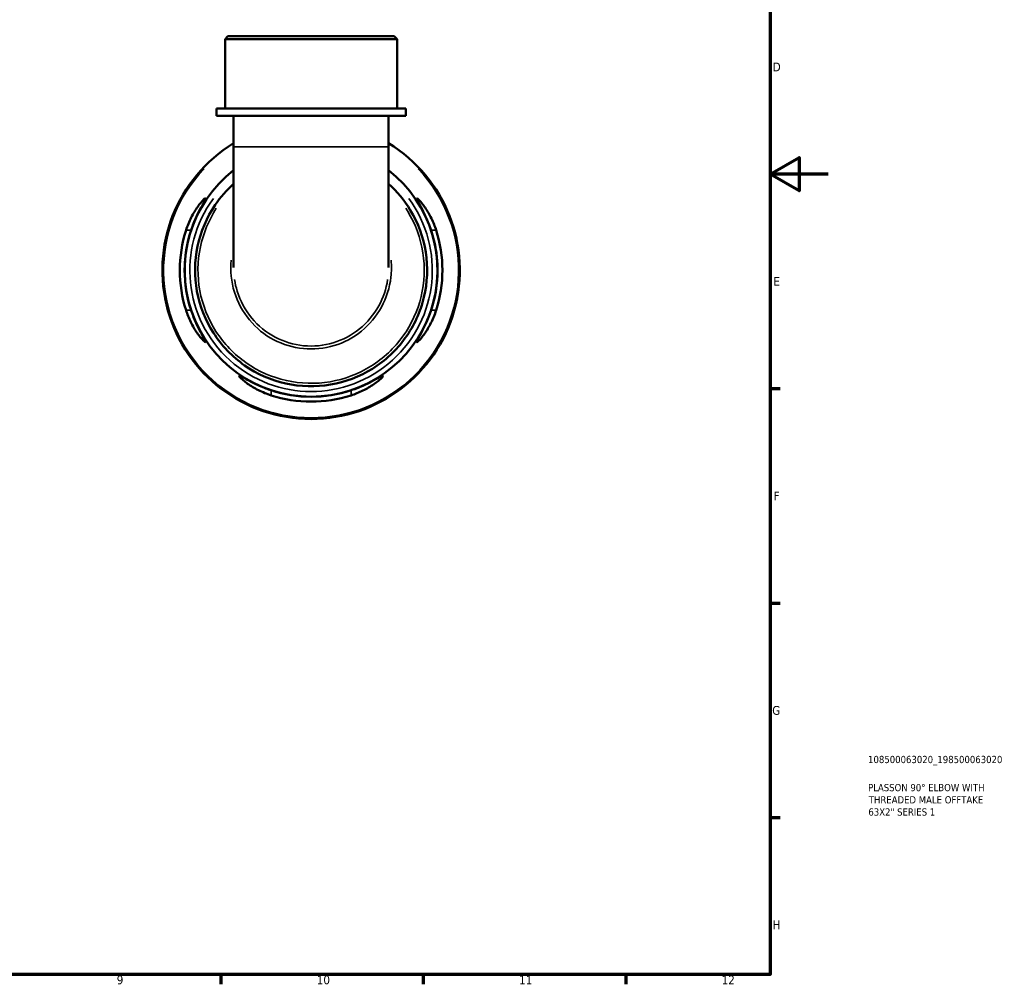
# Model space of a CAD drawing. Header units: millimetres. Extents: x 0 to 902, y -202 to 594.
# Tile 4 of 5: x 561 to 902, y 17 to 350. Entities that reach past the tile are written whole.
import ezdxf

# ---------------------------------------------------------------- set-up
doc = ezdxf.new("R2010")
doc.units = ezdxf.units.MM
for name, color, linetype, lineweight in [('Border (ANSI)', 7, 'Continuous', 70), ('Title (ISO)', 7, 'Continuous', 50), ('Visible (ANSI)', 7, 'Continuous', 50), ('Visible Narrow (ANSI)', 7, 'Continuous', 35)]:
    doc.layers.add(name, color=color, linetype=linetype, lineweight=lineweight)
doc.styles.add('Note Text (ANSI)', font='tahoma.ttf')
doc.styles.add('Note Text (ISO)', font='tahoma.ttf')

# ---------------------------------------------------------------- blocks, each defined once
blk = doc.blocks.new('Borders Default Border')
at = {"layer": 'Border (ANSI)'}
for p, q in [((821, 222.75), (824.45, 222.75)), ((821, 148.5), (824.45, 148.5)), ((821, 74.25), (824.45, 74.25)), ((630.75, 20), (630.75, 16.55)), ((700.83, 20), (700.83, 16.55)), ((770.92, 20), (770.92, 16.55))]:
    blk.add_line(p, q, dxfattribs=at)
at = {"layer": 'Border (ANSI)', "flags": 128}
for points in [[(20, 20), (20, 574), (821, 574), (821, 20), (20, 20)], [(841, 297), (821, 297), (831, 302.77), (831, 291.23), (821, 297)]]:
    blk.add_lwpolyline(points, dxfattribs=at)
at = {"layer": 'Border (ANSI)', "color": 230, "true_color": 0xff0080, "attachment_point": 7, "style": 'Note Text (ANSI)'}
for s, insert, char_height in [('D', (821.81, 332.6), 3.05), ('E', (822.05, 258.35), 3.05), ('F', (822.14, 184.1), 3.05), ('G', (821.66, 109.79), 3.05), ('H', (821.81, 35.6), 3.05), ('9', (594.7, 16.49), 3.05), ('10', (663.96, 16.49), 3.048), ('11', (734.04, 16.55), 3.048), ('12', (804.13, 16.55), 3.048)]:
    blk.add_mtext(s, dxfattribs=dict(at, insert=insert, char_height=char_height))
blk = doc.blocks.new('Title Blocks ISO')
at = {"layer": 'Title (ISO)', "color": 232, "true_color": 0xca0064, "style": 'Note Text (ISO)'}
for tag, p in [('PART_NUMBER_001', (33.84, 73.13)), ('DESCRIPTION_001', (33.84, 63.4)), ('DESCRIPTION_002', (34.09, 59.18)), ('DESCRIPTION_003', (33.95, 54.96))]:
    blk.add_attdef(tag, p, '', height=2.5, dxfattribs=at)

msp = doc.modelspace()

# ---------------------------------------------------------------- linework, layer by layer
at = {"layer": 'Visible (ANSI)'}
for p, q in [((633.222, 344.741), (632.192, 343.711)), ((633.222, 344.741), (690.776, 344.741)), ((690.776, 344.741), (691.806, 343.711)), ((691.806, 343.711), (632.192, 343.711)), ((632.192, 319.741), (632.192, 343.711)), ((691.806, 319.741), (691.806, 343.711)), ((694.787, 319.741), (629.211, 319.741)), ((629.211, 317.241), (629.211, 319.741)), ((694.787, 317.241), (629.211, 317.241)), ((635.173, 317.241), (635.173, 306.494)), ((688.825, 317.241), (688.825, 306.494)), ((694.787, 317.241), (694.787, 319.741)), ((635.173, 306.494), (635.173, 264.732)), ((688.825, 264.732), (688.825, 306.494))]:
    msp.add_line(p, q, dxfattribs=at)
for radius, start, end in [(51.5, 121.39258, 58.60742), (43.775, 127.79386, 52.20614), (45.465, 162.25088, 197.74912), (43.79, 161.54806, 198.45194), (43.79, 341.54806, 18.45194), (45.465, 342.25088, 17.74912), (43.79, 251.54806, 288.45194), (45.465, 252.25088, 287.74912)]:
    msp.add_arc((661.999, 263.741), radius, start, end, dxfattribs=at)
for points, knots in [([(635.174, 293.639), (632.76, 291.472), (630.607, 289.013), (625.85, 282.019), (623.769, 277.13), (621.618, 266.925), (621.548, 261.613), (623.432, 251.356), (625.385, 246.415), (631.022, 237.641), (634.704, 233.811), (643.25, 227.835), (648.111, 225.69), (658.285, 223.405), (663.597, 223.266), (673.877, 225.015), (678.844, 226.903), (687.69, 232.424), (691.568, 236.056), (697.657, 244.522), (699.865, 249.355), (702.283, 259.499), (702.492, 264.808), (700.878, 275.11), (699.056, 280.101), (694.308, 287.934), (691.76, 291.003), (688.825, 293.64)], [-7.122699, -7.122699, -7.122699, -7.122699, -6.8803907, -6.8803907, -6.4909492, -6.4909492, -6.1015292, -6.1015292, -5.7121134, -5.7121134, -5.3226978, -5.3226978, -4.9332819, -4.9332819, -4.5438655, -4.5438655, -4.1544486, -4.1544486, -3.7650312, -3.7650312, -3.3756135, -3.3756135, -2.9861971, -2.9861971, -2.5967905, -2.5967905, -2.3020881, -2.3020881, -2.3020881, -2.3020881]), ([(618.698, 277.601), (618.938, 278.351), (619.208, 279.091), (620.122, 281.328), (620.842, 282.735), (622.347, 285.24), (623.139, 286.331), (624.297, 287.726), (624.72, 288.165), (625.222, 288.585), (625.36, 288.657), (625.461, 288.573), (625.429, 288.426), (625.186, 287.859), (624.93, 287.381), (624.139, 285.927), (623.542, 284.837), (622.305, 282.319), (621.663, 280.879), (620.867, 278.78), (620.658, 278.193), (620.46, 277.601)], [-3.9473698, -3.9473698, -3.9473698, -3.9473698, -3.7096209, -3.7096209, -3.209367, -3.209367, -2.6844563, -2.6844563, -2.3019845, -2.3019845, -2.0253087, -2.0253087, -1.7586739, -1.7586739, -1.4150477, -1.4150477, -0.9332676, -0.9332676, -0.4404999, -0.4404999, -0.2526284, -0.2526284, -0.2526284, -0.2526284]), ([(703.538, 277.601), (703.535, 277.612), (703.531, 277.622), (703.26, 278.434), (702.97, 279.227), (702.085, 281.458), (701.452, 282.832), (700.253, 285.219), (699.685, 286.244), (698.967, 287.572), (698.746, 287.994), (698.552, 288.488), (698.54, 288.608), (698.68, 288.642), (698.842, 288.54), (699.399, 288.044), (699.85, 287.561), (701.05, 286.074), (701.849, 284.943), (703.321, 282.421), (704.002, 281.053), (704.846, 278.937), (705.085, 278.273), (705.3, 277.601)], [-3.8955408, -3.8955408, -3.8955408, -3.8955408, -3.8922757, -3.8922757, -3.6389439, -3.6389439, -3.1579725, -3.1579725, -2.6857815, -2.6857815, -2.3575836, -2.3575836, -2.0942089, -2.0942089, -1.8110368, -1.8110368, -1.4230694, -1.4230694, -0.8979734, -0.8979734, -0.4181575, -0.4181575, -0.2054532, -0.2054532, -0.2054532, -0.2054532]), ([(620.46, 249.881), (620.464, 249.871), (620.467, 249.861), (620.739, 249.048), (621.029, 248.256), (621.913, 246.024), (622.547, 244.65), (623.746, 242.263), (624.314, 241.238), (625.032, 239.911), (625.252, 239.488), (625.447, 238.994), (625.458, 238.875), (625.318, 238.841), (625.156, 238.942), (624.599, 239.439), (624.148, 239.922), (622.948, 241.408), (622.149, 242.539), (620.678, 245.062), (619.997, 246.43), (619.152, 248.545), (618.913, 249.21), (618.698, 249.881)], [-3.8955408, -3.8955408, -3.8955408, -3.8955408, -3.8922757, -3.8922757, -3.6389439, -3.6389439, -3.1579725, -3.1579725, -2.6857815, -2.6857815, -2.3575836, -2.3575836, -2.0942089, -2.0942089, -1.8110368, -1.8110368, -1.4230694, -1.4230694, -0.8979734, -0.8979734, -0.4181575, -0.4181575, -0.2054532, -0.2054532, -0.2054532, -0.2054532]), ([(705.3, 249.881), (705.06, 249.132), (704.79, 248.392), (703.877, 246.154), (703.156, 244.748), (701.651, 242.243), (700.859, 241.152), (699.701, 239.757), (699.278, 239.318), (698.776, 238.897), (698.638, 238.825), (698.537, 238.91), (698.569, 239.056), (698.812, 239.623), (699.069, 240.102), (699.859, 241.556), (700.456, 242.646), (701.693, 245.164), (702.335, 246.604), (703.131, 248.702), (703.341, 249.29), (703.538, 249.881)], [-3.9473698, -3.9473698, -3.9473698, -3.9473698, -3.7096209, -3.7096209, -3.209367, -3.209367, -2.6844563, -2.6844563, -2.3019845, -2.3019845, -2.0253087, -2.0253087, -1.7586739, -1.7586739, -1.4150477, -1.4150477, -0.9332676, -0.9332676, -0.4404999, -0.4404999, -0.2526284, -0.2526284, -0.2526284, -0.2526284]), ([(648.139, 220.44), (647.39, 220.68), (646.65, 220.95), (644.412, 221.864), (643.006, 222.584), (640.5, 224.09), (639.41, 224.881), (638.014, 226.039), (637.576, 226.462), (637.155, 226.964), (637.083, 227.102), (637.168, 227.203), (637.314, 227.171), (637.881, 226.928), (638.36, 226.672), (639.814, 225.881), (640.904, 225.284), (643.421, 224.047), (644.861, 223.405), (646.96, 222.609), (647.548, 222.4), (648.139, 222.202)], [-3.9473698, -3.9473698, -3.9473698, -3.9473698, -3.7096209, -3.7096209, -3.209367, -3.209367, -2.6844563, -2.6844563, -2.3019845, -2.3019845, -2.0253087, -2.0253087, -1.7586739, -1.7586739, -1.4150477, -1.4150477, -0.9332676, -0.9332676, -0.4404999, -0.4404999, -0.2526284, -0.2526284, -0.2526284, -0.2526284]), ([(675.859, 222.202), (675.87, 222.206), (675.88, 222.209), (676.692, 222.481), (677.484, 222.771), (679.716, 223.655), (681.09, 224.289), (683.477, 225.488), (684.502, 226.056), (685.83, 226.774), (686.252, 226.994), (686.746, 227.189), (686.866, 227.2), (686.9, 227.06), (686.798, 226.898), (686.302, 226.341), (685.818, 225.89), (684.332, 224.69), (683.201, 223.891), (680.679, 222.42), (679.311, 221.739), (677.195, 220.894), (676.531, 220.655), (675.859, 220.44)], [-3.8955408, -3.8955408, -3.8955408, -3.8955408, -3.8922757, -3.8922757, -3.6389439, -3.6389439, -3.1579725, -3.1579725, -2.6857815, -2.6857815, -2.3575836, -2.3575836, -2.0942089, -2.0942089, -1.8110368, -1.8110368, -1.4230694, -1.4230694, -0.8979734, -0.8979734, -0.4181575, -0.4181575, -0.2054532, -0.2054532, -0.2054532, -0.2054532])]:
    msp.add_open_spline(points, degree=3, knots=knots, dxfattribs=at)
at = {"layer": 'Visible Narrow (ANSI)'}
for p, q in [((635.503, 306.494), (688.495, 306.494)), ((618.786, 277.601), (620.372, 277.601)), ((703.626, 277.601), (705.212, 277.601)), ((620.372, 249.881), (618.786, 249.881)), ((705.212, 249.881), (703.626, 249.881)), ((648.139, 220.528), (648.139, 222.114)), ((675.859, 222.114), (675.859, 220.528))]:
    msp.add_line(p, q, dxfattribs=at)
for radius, start, end in [(51.074, 136.51614, 43.48386), (41.972, 143.75494, 36.24506)]:
    msp.add_arc((661.999, 263.741), radius, start, end, dxfattribs=at)
for points, knots in [([(694.816, 285.183), (695.058, 284.811), (695.294, 284.434), (698.152, 279.698), (699.921, 274.827), (701.482, 264.779), (701.273, 259.603), (698.907, 249.717), (696.751, 245.009), (690.814, 236.761), (687.034, 233.223), (678.412, 227.846), (673.573, 226.007), (663.556, 224.304), (658.381, 224.439), (648.467, 226.664), (643.73, 228.754), (635.401, 234.575), (631.811, 238.305), (626.313, 246.853), (624.407, 251.667), (622.561, 261.664), (622.623, 266.844), (624.657, 276.563), (626.539, 281.119), (629.182, 285.184)], [2.5627831, 2.5627831, 2.5627831, 2.5627831, 2.5967905, 2.5967905, 2.9861971, 2.9861971, 3.3756135, 3.3756135, 3.7650312, 3.7650312, 4.1544486, 4.1544486, 4.5438655, 4.5438655, 4.9332819, 4.9332819, 5.3226978, 5.3226978, 5.7121134, 5.7121134, 6.1015292, 6.1015292, 6.4909492, 6.4909492, 6.8620046, 6.8620046, 6.8620046, 6.8620046]), ([(634.28, 267.194), (633.961, 263.498), (634.353, 259.74), (636.538, 252.673), (638.321, 249.365), (642.988, 243.737), (645.852, 241.403), (652.231, 238.02), (655.739, 236.963), (662.886, 236.265), (666.522, 236.621), (673.396, 238.69), (676.631, 240.404), (682.233, 244.946), (684.592, 247.78), (688.094, 254.171), (689.219, 257.737), (689.86, 263.31), (689.884, 265.26), (689.717, 267.193)], [-1.6437103, -1.6437103, -1.6437103, -1.6437103, -1.2507103, -1.2507103, -0.8600723, -0.8600723, -0.4759016, -0.4759016, -0.0949007, -0.0949007, 0.285093, 0.285093, 0.6658556, 0.6658556, 1.0493235, 1.0493235, 1.4381209, 1.4381209, 1.6437031, 1.6437031, 1.6437031, 1.6437031]), ([(688.503, 260.491), (688.018, 257.326), (686.982, 254.248), (683.768, 248.384), (681.494, 245.652), (676.096, 241.274), (672.979, 239.622), (666.357, 237.629), (662.853, 237.286), (655.968, 237.958), (652.588, 238.977), (646.442, 242.237), (643.682, 244.486), (639.183, 249.913), (637.464, 253.102), (636.008, 257.805), (635.703, 259.14), (635.497, 260.491)], [-1.4006433, -1.4006433, -1.4006433, -1.4006433, -1.0493235, -1.0493235, -0.6658556, -0.6658556, -0.285093, -0.285093, 0.0949007, 0.0949007, 0.4759016, 0.4759016, 0.8600723, 0.8600723, 1.2507103, 1.2507103, 1.4006421, 1.4006421, 1.4006421, 1.4006421])]:
    msp.add_open_spline(points, degree=3, knots=knots, dxfattribs=at)

# ---------------------------------------------------------------- block references
msp.add_blockref('Borders Default Border', (0, 0))
msp.add_blockref('Title Blocks ISO', (821, 20)).add_auto_attribs({'PART_NUMBER_001': '108500063020_198500063020', 'DESCRIPTION_001': 'PLASSON 90° ELBOW WITH', 'DESCRIPTION_002': 'THREADED MALE OFFTAKE', 'DESCRIPTION_003': '63X2" SERIES 1'})

doc.saveas('drawing.dxf')
